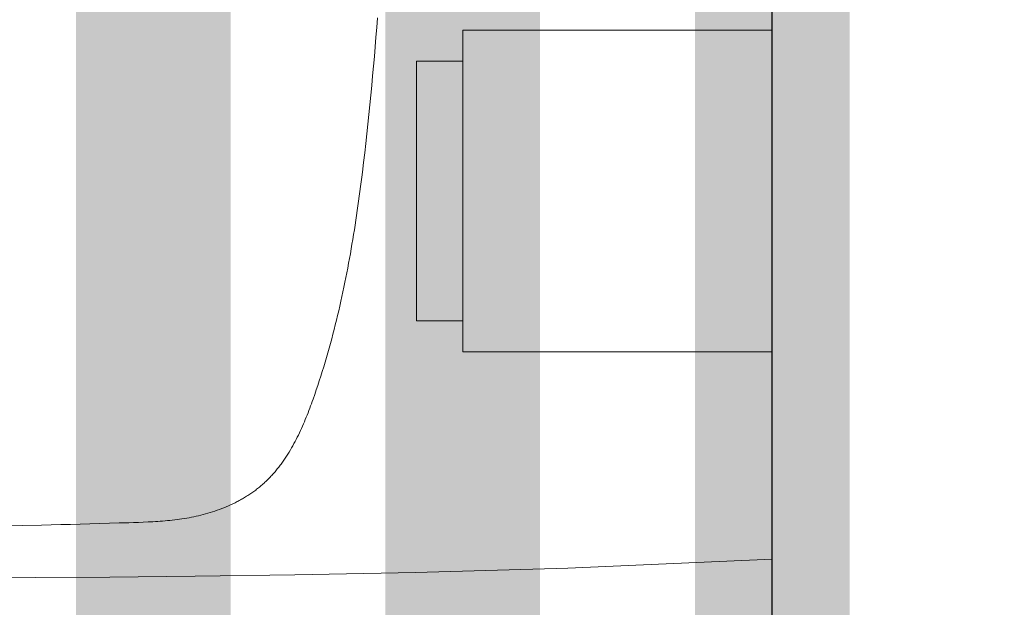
# Model space of a CAD drawing. Header units: millimetres. Extents: x -2074 to 12588, y -3630 to 101167.
# Tile 56 of 256: x 3015 to 3047, y -1446 to -1427. Entities that reach past the tile are written whole.
import ezdxf

# ---------------------------------------------------------------- set-up
doc = ezdxf.new("R2010")
doc.units = ezdxf.units.MM
doc.linetypes.add('CONTINOUS', pattern=[0])
for name, color, linetype, lineweight in [('SelinAr_BUD_posadzka', 7, 'Continuous', 20), ('SelinAr_BUD_posadzka cokoły', 5, 'Continuous', 18), ('SelinAr_BUD_posadzka okładziny ścienne', 5, 'Continuous', 20), ('SelinAr_BUD_ściany', 7, 'Continuous', 25), ('SelinAr_WYP_armatura', 8, 'Continuous', 18), ('SelinAr_WYP_meble', 8, 'Continuous', 18)]:
    doc.layers.add(name, color=color, linetype=linetype, lineweight=lineweight)
doc.linetypes.add('_EL_VEDENI_NN_NADZ', pattern='A,0.39,-0.59,[109,cadkon.shx,S=0.2,R=0,X=0,Y=0],-1.97,0.39,-0.39', length=3.73)

# ---------------------------------------------------------------- blocks, each defined once
blk = doc.blocks.new('Umywalka KOŁO_bez barier')
at = {"linetype": 'Continuous'}
for points in [[(-26.899, -0.001), (26.899, 0.001)], [(26.9, -0.004), (27.186, -6.611), (27.328, -11.533), (27.406, -15.427), (27.451, -18.652), (27.479, -21.408), (27.496, -23.818), (27.507, -25.96), (27.514, -27.891), (27.515, -28.918)], [(9.401, -12.761), (9.713, -12.784), (10.026, -12.808), (10.338, -12.833), (10.65, -12.859), (10.963, -12.886), (11.275, -12.914), (11.587, -12.943), (11.899, -12.972), (12.211, -13.003), (12.523, -13.035), (12.834, -13.067), (13.146, -13.101), (13.457, -13.135), (13.769, -13.171), (14.08, -13.208), (14.391, -13.246), (14.546, -13.265), (14.702, -13.285), (14.857, -13.305), (15.013, -13.326), (15.168, -13.347), (15.323, -13.368), (15.478, -13.39), (15.633, -13.412), (15.788, -13.435), (15.943, -13.458), (16.098, -13.482), (16.253, -13.506), (16.408, -13.531), (16.563, -13.556), (16.717, -13.582), (16.872, -13.608), (17.026, -13.635), (17.18, -13.663), (17.334, -13.691), (17.488, -13.72), (17.642, -13.749), (17.796, -13.779), (17.95, -13.81), (18.103, -13.842), (18.256, -13.874), (18.41, -13.907), (18.563, -13.941), (18.716, -13.975), (18.868, -14.01), (19.021, -14.046), (19.173, -14.083), (19.325, -14.121), (19.477, -14.159), (19.629, -14.198), (19.78, -14.238), (19.932, -14.279), (20.083, -14.321), (20.233, -14.364), (20.384, -14.407), (20.534, -14.452), (20.684, -14.497), (20.834, -14.543), (20.983, -14.59), (21.133, -14.638), (21.281, -14.687), (21.43, -14.737), (21.578, -14.788), (21.726, -14.84), (21.8, -14.866), (21.874, -14.893), (21.947, -14.92), (22.02, -14.947), (22.094, -14.975), (22.167, -15.003), (22.24, -15.032), (22.312, -15.061), (22.385, -15.091), (22.457, -15.121), (22.529, -15.152), (22.601, -15.183), (22.673, -15.215), (22.744, -15.248), (22.815, -15.281), (22.886, -15.315), (22.956, -15.35), (23.026, -15.385), (23.095, -15.421), (23.165, -15.458), (23.233, -15.496), (23.302, -15.534), (23.369, -15.573), (23.437, -15.614), (23.503, -15.655), (23.569, -15.697), (23.635, -15.74), (23.7, -15.784), (23.764, -15.829), (23.827, -15.875), (23.859, -15.898), (23.89, -15.922), (23.921, -15.946), (23.952, -15.97), (23.983, -15.995), (24.013, -16.019), (24.043, -16.044), (24.073, -16.07), (24.103, -16.095), (24.132, -16.121), (24.162, -16.147), (24.191, -16.173), (24.219, -16.2), (24.248, -16.227), (24.276, -16.254), (24.304, -16.282), (24.332, -16.31), (24.359, -16.338), (24.386, -16.366), (24.413, -16.394), (24.44, -16.423), (24.466, -16.452), (24.492, -16.482), (24.517, -16.512), (24.542, -16.542), (24.567, -16.572), (24.592, -16.602), (24.616, -16.633), (24.64, -16.664), (24.664, -16.695), (24.687, -16.727), (24.71, -16.758), (24.733, -16.79), (24.755, -16.822), (24.778, -16.855), (24.799, -16.887), (24.821, -16.92), (24.842, -16.953), (24.863, -16.986), (24.884, -17.02), (24.904, -17.053), (24.924, -17.087), (24.944, -17.121), (24.963, -17.155), (24.982, -17.189), (25.001, -17.223), (25.02, -17.258), (25.038, -17.292), (25.074, -17.362), (25.108, -17.433), (25.142, -17.503), (25.174, -17.575), (25.205, -17.647), (25.236, -17.719), (25.265, -17.792), (25.293, -17.865), (25.319, -17.939), (25.345, -18.013), (25.37, -18.087), (25.393, -18.162), (25.416, -18.237), (25.437, -18.312), (25.457, -18.388), (25.477, -18.464), (25.495, -18.54), (25.512, -18.617), (25.529, -18.693), (25.544, -18.77), (25.559, -18.847), (25.573, -18.924), (25.585, -19.002), (25.597, -19.079), (25.608, -19.157), (25.619, -19.234), (25.628, -19.312), (25.637, -19.39), (25.645, -19.468), (25.653, -19.546), (25.66, -19.624), (25.666, -19.702), (25.672, -19.78), (25.677, -19.858), (25.682, -19.937), (25.687, -20.015), (25.695, -20.171), (25.703, -20.328), (25.709, -20.484), (25.715, -20.641), (25.72, -20.798), (25.73, -21.111), (25.74, -21.424), (25.749, -21.737), (25.758, -22.051), (25.767, -22.364), (25.775, -22.677), (25.783, -22.99), (25.791, -23.304), (25.798, -23.617), (25.811, -24.244), (25.823, -24.87)]]:
    blk.add_lwpolyline(points, dxfattribs=at)
blk = doc.blocks.new('*U326')
blk.add_lwpolyline([(-5.2, 0), (-5.2, -10), (5.2, -10), (5.2, 0), (-5.2, 0)])
blk.add_lwpolyline([(-4.2, -10), (4.2, -10), (4.2, -11.5), (-4.2, -11.5)], close=True)
blk = doc.blocks.new('ewerwerwerwe')
at = {"layer": 'SelinAr_BUD_ściany'}
blk.add_lwpolyline([(3052.157, 1750.241), (3052.157, 1630.241), (3059.657, 1630.241), (3059.657, 1620.241), (3052.157, 1620.241), (3052.157, 1502.241), (3042.157, 1502.241), (3042.157, 1512.241), (2937.157, 1512.241), (2937.157, 1522.241), (3039.657, 1522.241), (3039.657, 1750.241)], dxfattribs=at)
at = {"layer": 'SelinAr_WYP_armatura', "color": 211, "linetype": 'Continuous', "lineweight": 13, "rotation": 270}
blk.add_blockref('Umywalka KOŁO_bez barier', (3039.657, 1582.241), dxfattribs=at)
at = {"layer": 'SelinAr_WYP_meble', "color": 211, "linetype": 'Continuous', "lineweight": 13, "rotation": 270}
blk.add_blockref('*U326', (3039.657, 1567.241), dxfattribs=at)

msp = doc.modelspace()

# ---------------------------------------------------------------- block references
msp.add_blockref('ewerwerwerwe', (0, -3000))

# ---------------------------------------------------------------- next in the draw order: linework, layer by layer
at = {"layer": 'SelinAr_BUD_posadzka'}
msp.add_lwpolyline([(3052.157, -1249.759), (3052.157, -1369.759), (3059.657, -1369.759), (3059.657, -1379.759), (3052.157, -1379.759), (3052.157, -1497.759), (3042.157, -1497.759), (3042.157, -1487.759), (2937.157, -1487.759), (2937.157, -1477.759), (3039.655, -1477.758), (3039.657, -1249.759)], dxfattribs=at)
at = {"layer": 'SelinAr_BUD_posadzka cokoły', "linetype": '_EL_VEDENI_NN_NADZ', "ltscale": 3, "const_width": 5}
msp.add_lwpolyline([(2937.157, -1477.759), (3039.655, -1477.758), (3039.655, -1249.759), (2827.157, -1249.759), (2827.157, -1477.759), (2837.157, -1477.759)], dxfattribs=at)
at = {"layer": 'SelinAr_BUD_posadzka okładziny ścienne', "color": 30, "linetype": 'CONTINOUS', "ltscale": 0.2, "const_width": 5}
msp.add_lwpolyline([(2837.157, -1467.759), (3029.655, -1467.758), (3029.655, -1259.759), (2837.157, -1259.759)], close=True, dxfattribs=at)
at = {"layer": 'SelinAr_BUD_posadzka okładziny ścienne', "color": 4, "linetype": 'CONTINOUS', "ltscale": 0.2, "const_width": 5}
msp.add_lwpolyline([(3019.657, -1377.759), (3019.657, -1457.759)], dxfattribs=at)

doc.saveas('drawing.dxf')
